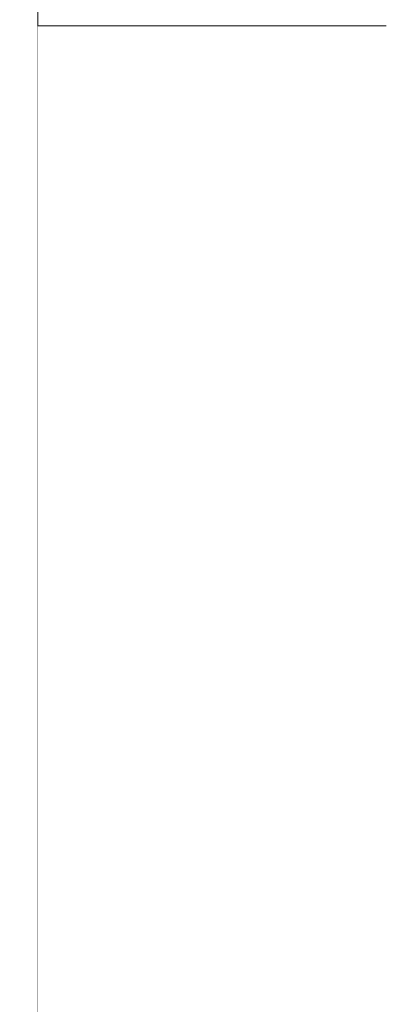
# Model space of a CAD drawing. Header units: millimetres. Extents: x 58537 to 97688, y -8921 to 14216.
# Tile 73 of 189: x 68539 to 68569, y 770 to 851. Entities that reach past the tile are written whole.
import ezdxf

# ---------------------------------------------------------------- set-up
doc = ezdxf.new("R2010")
doc.units = ezdxf.units.MM
doc.header["$MEASUREMENT"] = 0
doc.linetypes.add('Wipeout_Contour', pattern=[1000, 0, -1000])
for name, color, linetype in [('Nowe_A-Armatura', 7, 'Continuous'), ('Nowe_A-Wymiary-Zewnętrzne', 7, 'Continuous'), ('Nowe_A-Ściany-Działowe', 7, 'Continuous')]:
    doc.layers.add(name, color=color, linetype=linetype)
for name, color, linetype, lineweight in [('Nowe_A-Armatura_Nr_pióra__1', 7, 'Continuous', 13), ('Nowe_A-Wymiary-Zewnętrzne_Nr_pióra__46', 5, 'Continuous', 15), ('Nowe_A-Ściany-Działowe_Nr_pióra__47', 7, 'Continuous', 15)]:
    doc.layers.add(name, color=color, linetype=linetype, lineweight=lineweight)
doc.layers.add('Nowe_A-Wymiary-Zewnętrzne_Nr_pióra__45', color=7, linetype='Continuous', lineweight=15, true_color=0x40a5ff)
doc.layers.add('Nowe_A-Wymiary-Zewnętrzne_Nr_pióra__85', color=7, linetype='Continuous', lineweight=13, true_color=0x80c2ff)
doc.styles.add('STYL_AUTOMATYCZNY_2', font='arial.ttf')
doc.dimstyles.new('STYL_AUTOMATYCZNY__1', dxfattribs={"dimtxt": 125, "dimasz": 47.5, "dimexe": 0.18, "dimexo": 20, "dimgap": 0, "dimtad": 1, "dimdec": 1, "dimlfac": 0.1, "dimzin": 0, "dimdsep": 46, "dimtxsty": 'STYL_AUTOMATYCZNY_2', "dimblk": 'ARROWHEAD_11', "dimblk1": 'ARROWHEAD_11', "dimblk2": 'ARROWHEAD_11', "dimcen": 0.09, "dimclrd": 256, "dimclre": 256, "dimclrt": 5, "dimadec": 1, "dimazin": 0, "dimtfac": 1, "dimtdec": 4, "dimtmove": 0, "dimatfit": 3, "dimfxl": 0, "dimtolj": 1, "dimtzin": 0, "dimarcsym": 0})

# ---------------------------------------------------------------- blocks, each defined once
blk = doc.blocks.new('ElemPrzekroju_81')
at = {"layer": 'Nowe_A-Ściany-Działowe', "linetype": 'Continuous', "lineweight": 0, "true_color": 0x000000}
h = blk.add_hatch(dxfattribs=at)
h.set_pattern_fill('Tynk', color=18, style=0, pattern_type=2)
h.set_pattern_definition([(0, (0, 0), (0, 86.60254), [0, -50]), (0, (25, 43.3), (0, 86.60254), [0, -50])])
h.paths.add_polyline_path([(68540.09, 2550), (68530.09, 2550), (68530.09, -210), (68540.09, -210)])
at = {"layer": 'Nowe_A-Ściany-Działowe_Nr_pióra__47', "color": 7, "linetype": 'Continuous', "lineweight": 15}
blk.add_line((68540.09, 2540), (68540.09, 0), dxfattribs=at)
blk = doc.blocks.new('ElemPrzekroju_385')
at = {"color": 254, "linetype": 'Wipeout_Contour', "lineweight": 0, "ltscale": 205646.468731}
blk.add_wipeout([(68540.09, 845.67), (68550.09, 847.46), (68540.09, 847.46)], dxfattribs=at).dxf.layer = 'Nowe_A-Armatura'
at = {"color": 254, "linetype": 'Wipeout_Contour', "lineweight": 0, "ltscale": 205643.494927}
blk.add_wipeout([(68540.09, 756.97), (68550.09, 756.97), (68540.09, 774.24)], dxfattribs=at).dxf.layer = 'Nowe_A-Armatura'
at = {"color": 254, "linetype": 'Wipeout_Contour', "lineweight": 0, "ltscale": 205655.43359}
blk.add_wipeout([(68550.09, 847.46), (68540.09, 845.67), (68550.09, 845.67)], dxfattribs=at).dxf.layer = 'Nowe_A-Armatura'
at = {"color": 254, "linetype": 'Wipeout_Contour', "lineweight": 0, "ltscale": 205652.698417}
blk.add_wipeout([(68550.09, 774.24), (68540.09, 774.24), (68550.09, 756.97)], dxfattribs=at).dxf.layer = 'Nowe_A-Armatura'
at = {"color": 254, "linetype": 'Wipeout_Contour', "lineweight": 0, "ltscale": 205646.527724}
blk.add_wipeout([(68540.09, 847.46), (68550.09, 848.95), (68540.09, 848.95)], dxfattribs=at).dxf.layer = 'Nowe_A-Armatura'
at = {"color": 254, "linetype": 'Wipeout_Contour', "lineweight": 0, "ltscale": 205645.969656}
blk.add_wipeout([(68540.09, 827.54), (68550.09, 827.54), (68540.09, 845.67)], dxfattribs=at).dxf.layer = 'Nowe_A-Armatura'
at = {"color": 254, "linetype": 'Wipeout_Contour', "lineweight": 0, "ltscale": 205644.080929}
blk.add_wipeout([(68540.09, 774.24), (68550.09, 774.24), (68540.09, 791.78)], dxfattribs=at).dxf.layer = 'Nowe_A-Armatura'
at = {"color": 254, "linetype": 'Wipeout_Contour', "lineweight": 0, "ltscale": 205655.496225}
blk.add_wipeout([(68550.09, 848.95), (68540.09, 847.46), (68550.09, 847.46)], dxfattribs=at).dxf.layer = 'Nowe_A-Armatura'
at = {"color": 254, "linetype": 'Wipeout_Contour', "lineweight": 0, "ltscale": 205655.202453}
blk.add_wipeout([(68550.09, 845.67), (68540.09, 845.67), (68550.09, 827.54)], dxfattribs=at).dxf.layer = 'Nowe_A-Armatura'
at = {"color": 254, "linetype": 'Wipeout_Contour', "lineweight": 0, "ltscale": 205653.292116}
blk.add_wipeout([(68550.09, 791.78), (68540.09, 791.78), (68550.09, 774.24)], dxfattribs=at).dxf.layer = 'Nowe_A-Armatura'
at = {"color": 254, "linetype": 'Wipeout_Contour', "lineweight": 0, "ltscale": 205646.568476}
blk.add_wipeout([(68540.09, 848.95), (68550.09, 849.85), (68540.09, 849.85)], dxfattribs=at).dxf.layer = 'Nowe_A-Armatura'
at = {"color": 254, "linetype": 'Wipeout_Contour', "lineweight": 0, "ltscale": 205684.731482}
blk.add_wipeout([(68550.09, 845.67), (68559.74, 845.67), (68559.74, 847.47)], dxfattribs=at).dxf.layer = 'Nowe_A-Armatura'
at = {"color": 254, "linetype": 'Wipeout_Contour', "lineweight": 0, "ltscale": 205644.689188}
blk.add_wipeout([(68540.09, 809.56), (68540.09, 791.78), (68550.09, 791.78)], dxfattribs=at).dxf.layer = 'Nowe_A-Armatura'
at = {"color": 254, "linetype": 'Wipeout_Contour', "lineweight": 0, "ltscale": 205681.792538}
blk.add_wipeout([(68550.09, 756.97), (68559.74, 756.97), (68559.74, 774.24)], dxfattribs=at).dxf.layer = 'Nowe_A-Armatura'
at = {"color": 254, "linetype": 'Wipeout_Contour', "lineweight": 0, "ltscale": 205655.544243}
blk.add_wipeout([(68550.09, 849.85), (68540.09, 848.95), (68550.09, 848.95)], dxfattribs=at).dxf.layer = 'Nowe_A-Armatura'
at = {"color": 254, "linetype": 'Wipeout_Contour', "lineweight": 0, "ltscale": 205676.116523}
blk.add_wipeout([(68550.09, 845.67), (68559.74, 847.47), (68550.09, 847.46)], dxfattribs=at).dxf.layer = 'Nowe_A-Armatura'
at = {"color": 254, "linetype": 'Wipeout_Contour', "lineweight": 0, "ltscale": 205653.907927}
blk.add_wipeout([(68540.09, 809.56), (68550.09, 791.78), (68550.09, 809.56)], dxfattribs=at).dxf.layer = 'Nowe_A-Armatura'
at = {"color": 254, "linetype": 'Wipeout_Contour', "lineweight": 0, "ltscale": 205673.3471}
blk.add_wipeout([(68550.09, 756.97), (68559.74, 774.24), (68550.09, 774.24)], dxfattribs=at).dxf.layer = 'Nowe_A-Armatura'
at = {"color": 254, "linetype": 'Wipeout_Contour', "lineweight": 0, "ltscale": 205646.583355}
blk.add_wipeout([(68540.09, 849.85), (68550.09, 850), (68540.09, 850)], dxfattribs=at).dxf.layer = 'Nowe_A-Armatura'
at = {"color": 254, "linetype": 'Wipeout_Contour', "lineweight": 0, "ltscale": 205684.794192}
blk.add_wipeout([(68550.09, 847.46), (68559.74, 847.47), (68559.74, 848.95)], dxfattribs=at).dxf.layer = 'Nowe_A-Armatura'
at = {"color": 254, "linetype": 'Wipeout_Contour', "lineweight": 0, "ltscale": 205684.266804}
blk.add_wipeout([(68550.09, 827.54), (68559.74, 827.54), (68559.74, 845.67)], dxfattribs=at).dxf.layer = 'Nowe_A-Armatura'
at = {"color": 254, "linetype": 'Wipeout_Contour', "lineweight": 0, "ltscale": 205682.378431}
blk.add_wipeout([(68550.09, 774.24), (68559.74, 774.24), (68559.74, 791.78)], dxfattribs=at).dxf.layer = 'Nowe_A-Armatura'
at = {"color": 254, "linetype": 'Wipeout_Contour', "lineweight": 0, "ltscale": 205655.568405}
blk.add_wipeout([(68550.09, 850), (68540.09, 849.85), (68550.09, 849.85)], dxfattribs=at).dxf.layer = 'Nowe_A-Armatura'
at = {"color": 254, "linetype": 'Wipeout_Contour', "lineweight": 0, "ltscale": 205676.175452}
blk.add_wipeout([(68550.09, 847.46), (68559.74, 848.95), (68550.09, 848.95)], dxfattribs=at).dxf.layer = 'Nowe_A-Armatura'
at = {"color": 254, "linetype": 'Wipeout_Contour', "lineweight": 0, "ltscale": 205675.850882}
blk.add_wipeout([(68550.09, 827.54), (68559.74, 845.67), (68550.09, 845.67)], dxfattribs=at).dxf.layer = 'Nowe_A-Armatura'
at = {"color": 254, "linetype": 'Wipeout_Contour', "lineweight": 0, "ltscale": 205673.940739}
blk.add_wipeout([(68550.09, 774.24), (68559.74, 791.78), (68550.09, 791.78)], dxfattribs=at).dxf.layer = 'Nowe_A-Armatura'
at = {"color": 254, "linetype": 'Wipeout_Contour', "lineweight": 0, "ltscale": 205684.841996}
blk.add_wipeout([(68550.09, 848.95), (68559.74, 848.95), (68559.74, 849.85)], dxfattribs=at).dxf.layer = 'Nowe_A-Armatura'
at = {"color": 254, "linetype": 'Wipeout_Contour', "lineweight": 0, "ltscale": 205645.319115}
blk.add_wipeout([(68540.09, 809.56), (68550.09, 809.56), (68540.09, 827.54)], dxfattribs=at).dxf.layer = 'Nowe_A-Armatura'
at = {"color": 254, "linetype": 'Wipeout_Contour', "lineweight": 0, "ltscale": 205709.000856}
blk.add_wipeout([(68559.74, 756.97), (68568.52, 756.97), (68568.52, 774.24)], dxfattribs=at).dxf.layer = 'Nowe_A-Armatura'
at = {"color": 254, "linetype": 'Wipeout_Contour', "lineweight": 0, "ltscale": 205676.216199}
blk.add_wipeout([(68550.09, 848.95), (68559.74, 849.85), (68550.09, 849.85)], dxfattribs=at).dxf.layer = 'Nowe_A-Armatura'
at = {"color": 254, "linetype": 'Wipeout_Contour', "lineweight": 0, "ltscale": 205654.545112}
blk.add_wipeout([(68550.09, 827.54), (68540.09, 827.54), (68550.09, 809.56)], dxfattribs=at).dxf.layer = 'Nowe_A-Armatura'
at = {"color": 254, "linetype": 'Wipeout_Contour', "lineweight": 0, "ltscale": 205701.425336}
blk.add_wipeout([(68568.52, 774.24), (68559.74, 774.24), (68559.74, 756.97)], dxfattribs=at).dxf.layer = 'Nowe_A-Armatura'
at = {"color": 254, "linetype": 'Wipeout_Contour', "lineweight": 0, "ltscale": 205684.866154}
blk.add_wipeout([(68550.09, 849.85), (68559.74, 849.85), (68559.74, 850)], dxfattribs=at).dxf.layer = 'Nowe_A-Armatura'
at = {"color": 254, "linetype": 'Wipeout_Contour', "lineweight": 0, "ltscale": 205682.986576}
blk.add_wipeout([(68559.74, 809.56), (68550.09, 791.78), (68559.74, 791.78)], dxfattribs=at).dxf.layer = 'Nowe_A-Armatura'
at = {"color": 254, "linetype": 'Wipeout_Contour', "lineweight": 0, "ltscale": 205676.231075}
blk.add_wipeout([(68550.09, 849.85), (68559.74, 850), (68550.09, 850)], dxfattribs=at).dxf.layer = 'Nowe_A-Armatura'
at = {"color": 254, "linetype": 'Wipeout_Contour', "lineweight": 0, "ltscale": 205674.556488}
blk.add_wipeout([(68559.74, 809.56), (68550.09, 809.56), (68550.09, 791.78)], dxfattribs=at).dxf.layer = 'Nowe_A-Armatura'
at = {"layer": 'Nowe_A-Armatura_Nr_pióra__1', "color": 7, "linetype": 'Continuous', "lineweight": 13}
blk.add_line((68540.09, 850), (68550.09, 850), dxfattribs=at)
at = {"color": 254, "linetype": 'Wipeout_Contour', "lineweight": 0, "ltscale": 205712.074065}
blk.add_wipeout([(68559.74, 849.85), (68568.52, 849.85), (68568.52, 850)], dxfattribs=at).dxf.layer = 'Nowe_A-Armatura'
at = {"color": 254, "linetype": 'Wipeout_Contour', "lineweight": 0, "ltscale": 205683.616384}
blk.add_wipeout([(68550.09, 809.56), (68559.74, 809.56), (68559.74, 827.54)], dxfattribs=at).dxf.layer = 'Nowe_A-Armatura'
at = {"color": 254, "linetype": 'Wipeout_Contour', "lineweight": 0, "ltscale": 205709.586671}
blk.add_wipeout([(68559.74, 774.24), (68568.52, 774.24), (68568.52, 791.78)], dxfattribs=at).dxf.layer = 'Nowe_A-Armatura'
at = {"color": 254, "linetype": 'Wipeout_Contour', "lineweight": 0, "ltscale": 205704.308917}
blk.add_wipeout([(68568.52, 850), (68559.74, 850), (68559.74, 849.85)], dxfattribs=at).dxf.layer = 'Nowe_A-Armatura'
at = {"color": 254, "linetype": 'Wipeout_Contour', "lineweight": 0, "ltscale": 205675.193607}
blk.add_wipeout([(68550.09, 809.56), (68559.74, 827.54), (68550.09, 827.54)], dxfattribs=at).dxf.layer = 'Nowe_A-Armatura'
at = {"color": 254, "linetype": 'Wipeout_Contour', "lineweight": 0, "ltscale": 205702.018894}
blk.add_wipeout([(68559.74, 791.78), (68559.74, 774.24), (68568.52, 791.78)], dxfattribs=at).dxf.layer = 'Nowe_A-Armatura'
at = {"color": 254, "linetype": 'Wipeout_Contour', "lineweight": 0, "ltscale": 205710.194736}
blk.add_wipeout([(68568.52, 809.56), (68559.74, 791.78), (68568.52, 791.78)], dxfattribs=at).dxf.layer = 'Nowe_A-Armatura'
at = {"color": 254, "linetype": 'Wipeout_Contour', "lineweight": 0, "ltscale": 205702.634558}
blk.add_wipeout([(68559.74, 809.56), (68559.74, 791.78), (68568.52, 809.56)], dxfattribs=at).dxf.layer = 'Nowe_A-Armatura'
at = {"color": 254, "linetype": 'Wipeout_Contour', "lineweight": 0, "ltscale": 205710.824461}
blk.add_wipeout([(68559.74, 809.56), (68568.52, 809.56), (68568.52, 827.54)], dxfattribs=at).dxf.layer = 'Nowe_A-Armatura'
at = {"color": 254, "linetype": 'Wipeout_Contour', "lineweight": 0, "ltscale": 205703.271591}
blk.add_wipeout([(68568.52, 827.54), (68559.74, 827.54), (68559.74, 809.56)], dxfattribs=at).dxf.layer = 'Nowe_A-Armatura'
at = {"color": 254, "linetype": 'Wipeout_Contour', "lineweight": 0, "ltscale": 205711.474794}
blk.add_wipeout([(68559.74, 827.54), (68568.52, 827.54), (68568.52, 845.67)], dxfattribs=at).dxf.layer = 'Nowe_A-Armatura'
at = {"color": 254, "linetype": 'Wipeout_Contour', "lineweight": 0, "ltscale": 205703.928776}
blk.add_wipeout([(68568.52, 845.67), (68559.74, 845.67), (68559.74, 827.54)], dxfattribs=at).dxf.layer = 'Nowe_A-Armatura'
at = {"color": 254, "linetype": 'Wipeout_Contour', "lineweight": 0, "ltscale": 205711.93941}
blk.add_wipeout([(68559.74, 845.67), (68568.52, 845.67), (68568.52, 847.47)], dxfattribs=at).dxf.layer = 'Nowe_A-Armatura'
at = {"color": 254, "linetype": 'Wipeout_Contour', "lineweight": 0, "ltscale": 205704.194572}
blk.add_wipeout([(68568.52, 847.47), (68559.74, 847.47), (68559.74, 845.67)], dxfattribs=at).dxf.layer = 'Nowe_A-Armatura'
at = {"color": 254, "linetype": 'Wipeout_Contour', "lineweight": 0, "ltscale": 205712.002152}
blk.add_wipeout([(68559.74, 847.47), (68568.52, 847.47), (68568.52, 848.95)], dxfattribs=at).dxf.layer = 'Nowe_A-Armatura'
at = {"color": 254, "linetype": 'Wipeout_Contour', "lineweight": 0, "ltscale": 205704.253425}
blk.add_wipeout([(68568.52, 848.95), (68559.74, 848.95), (68559.74, 847.47)], dxfattribs=at).dxf.layer = 'Nowe_A-Armatura'
at = {"color": 254, "linetype": 'Wipeout_Contour', "lineweight": 0, "ltscale": 205712.049909}
blk.add_wipeout([(68559.74, 848.95), (68568.52, 848.95), (68568.52, 849.85)], dxfattribs=at).dxf.layer = 'Nowe_A-Armatura'
at = {"color": 254, "linetype": 'Wipeout_Contour', "lineweight": 0, "ltscale": 205704.294042}
blk.add_wipeout([(68568.52, 849.85), (68559.74, 849.85), (68559.74, 848.95)], dxfattribs=at).dxf.layer = 'Nowe_A-Armatura'
at = {"layer": 'Nowe_A-Armatura_Nr_pióra__1', "color": 7, "linetype": 'Continuous', "lineweight": 13}
for p, q in [((68559.74, 850), (68550.09, 850)), ((68568.52, 850), (68559.74, 850))]:
    blk.add_line(p, q, dxfattribs=at)
blk = doc.blocks.new('*D1013')
at = {"layer": 'Nowe_A-Wymiary-Zewnętrzne_Nr_pióra__45', "linetype": 'Continuous', "lineweight": 15, "true_color": 0x40a5ff}
for points in [[(93173.538, 2200), (93174.489, 2195.216), (93177.199, 2191.161), (93181.254, 2188.452), (93186.038, 2187.5), (93190.822, 2188.452), (93194.877, 2191.161), (93197.586, 2195.216), (93198.538, 2200), (93197.586, 2204.784), (93194.877, 2208.839), (93190.822, 2211.548), (93186.038, 2212.5), (93181.254, 2211.548), (93177.199, 2208.839), (93174.489, 2204.784)], [(93173.538, 0), (93174.489, -4.784), (93177.199, -8.839), (93181.254, -11.548), (93186.038, -12.5), (93190.822, -11.548), (93194.877, -8.839), (93197.586, -4.784), (93198.538, 0), (93197.586, 4.784), (93194.877, 8.839), (93190.822, 11.548), (93186.038, 12.5), (93181.254, 11.548), (93177.199, 8.839), (93174.489, 4.784)]]:
    blk.add_hatch(color=161, dxfattribs=at).paths.add_polyline_path(points)
at = {"layer": 'Nowe_A-Wymiary-Zewnętrzne_Nr_pióra__45', "color": 161, "linetype": 'Continuous', "lineweight": 15, "true_color": 0x40a5ff}
for centre in [(93186.038, 2200), (93186.038, 0)]:
    blk.add_circle(centre, 12.5, dxfattribs=at)
at = {"layer": 'Nowe_A-Wymiary-Zewnętrzne_Nr_pióra__85', "color": 151, "linetype": 'Continuous', "lineweight": 13, "true_color": 0x80c2ff}
for p, q in [((93173.538, 2200), (93139.163, 2200)), ((93232.913, 2200), (93198.538, 2200)), ((93186.038, 12.5), (93186.038, 2187.5)), ((93173.538, 0), (93139.163, 0)), ((93232.913, 0), (93198.538, 0))]:
    blk.add_line(p, q, dxfattribs=at)
at = {"layer": 'Nowe_A-Wymiary-Zewnętrzne_Nr_pióra__46', "color": 5, "lineweight": 15, "char_height": 125, "attachment_point": 7, "rotation": 90, "style": 'STYL_AUTOMATYCZNY_2'}
for s, insert in [('\\A1;{\\pql;\\fArial|b0|i0|c238|p0;\\W1.000000;220,0}', (93161.038, 1052.33)), ('\\A1;{\\pql;\\fArial|b0|i0|c238|p0;\\W1.000000;14,0}', (93161.038, 12.5))]:
    blk.add_mtext(s, dxfattribs=dict(at, insert=insert))
blk = doc.blocks.new('ARROWHEAD_11')
at = {"color": 0, "linetype": 'Continuous', "lineweight": 0}
blk.add_line((0, 0), (-1, 0), dxfattribs=at)
at = {"color": 0, "linetype": 'Continuous', "lineweight": 0, "const_width": 0.25, "flags": 128}
blk.add_lwpolyline([(-0.125, 0, 1), (0.125, 0, 1)], format="xyb", close=True, dxfattribs=at)
blk = doc.blocks.new('*D1027')
at = {"layer": 'Nowe_A-Wymiary-Zewnętrzne_Nr_pióra__45', "linetype": 'Continuous', "lineweight": 15, "true_color": 0x40a5ff}
for points in [[(93506.731, 12845.374), (93507.682, 12840.591), (93510.392, 12836.535), (93514.447, 12833.826), (93519.231, 12832.874), (93524.014, 12833.826), (93528.07, 12836.535), (93530.779, 12840.591), (93531.731, 12845.374), (93530.779, 12850.158), (93528.07, 12854.213), (93524.014, 12856.923), (93519.231, 12857.874), (93514.447, 12856.923), (93510.392, 12854.213), (93507.682, 12850.158)], [(93506.731, -450), (93507.682, -454.784), (93510.392, -458.839), (93514.447, -461.548), (93519.231, -462.5), (93524.014, -461.548), (93528.07, -458.839), (93530.779, -454.784), (93531.731, -450), (93530.779, -445.216), (93528.07, -441.161), (93524.014, -438.452), (93519.231, -437.5), (93514.447, -438.452), (93510.392, -441.161), (93507.682, -445.216)]]:
    blk.add_hatch(color=161, dxfattribs=at).paths.add_polyline_path(points)
at = {"layer": 'Nowe_A-Wymiary-Zewnętrzne_Nr_pióra__45', "color": 161, "linetype": 'Continuous', "lineweight": 15, "true_color": 0x40a5ff}
for centre in [(93519.231, 12845.374), (93519.231, -450)]:
    blk.add_circle(centre, 12.5, dxfattribs=at)
at = {"layer": 'Nowe_A-Wymiary-Zewnętrzne_Nr_pióra__85', "color": 151, "linetype": 'Continuous', "lineweight": 13, "true_color": 0x80c2ff}
for p, q in [((93519.231, 12857.874), (93519.231, 12870.374)), ((93506.731, 12845.374), (93472.356, 12845.374)), ((93566.106, 12845.374), (93531.731, 12845.374)), ((93519.231, -437.5), (93519.231, 12832.874)), ((93506.731, -450), (93472.356, -450)), ((93566.106, -450), (93531.731, -450)), ((93519.231, -475), (93519.231, -462.5))]:
    blk.add_line(p, q, dxfattribs=at)
at = {"layer": 'Nowe_A-Wymiary-Zewnętrzne_Nr_pióra__46', "color": 5, "lineweight": 15, "insert": (93494.231, 5911.708), "char_height": 125, "attachment_point": 7, "rotation": 90, "style": 'STYL_AUTOMATYCZNY_2'}
blk.add_mtext('\\A1;{\\pql;\\fArial|b0|i0|c238|p0;\\W1.000000;1\xa0329,5}', dxfattribs=at)
blk = doc.blocks.new('*D1032')
at = {"layer": 'Nowe_A-Wymiary-Zewnętrzne_Nr_pióra__45', "linetype": 'Continuous', "lineweight": 15, "true_color": 0x40a5ff}
for points in [[(90228.509, 2200), (90229.46, 2195.216), (90232.17, 2191.161), (90236.225, 2188.452), (90241.009, 2187.5), (90245.792, 2188.452), (90249.848, 2191.161), (90252.557, 2195.216), (90253.509, 2200), (90252.557, 2204.784), (90249.848, 2208.839), (90245.792, 2211.548), (90241.009, 2212.5), (90236.225, 2211.548), (90232.17, 2208.839), (90229.46, 2204.784)], [(90228.509, 0), (90229.46, -4.784), (90232.17, -8.839), (90236.225, -11.548), (90241.009, -12.5), (90245.792, -11.548), (90249.848, -8.839), (90252.557, -4.784), (90253.509, 0), (90252.557, 4.784), (90249.848, 8.839), (90245.792, 11.548), (90241.009, 12.5), (90236.225, 11.548), (90232.17, 8.839), (90229.46, 4.784)]]:
    blk.add_hatch(color=161, dxfattribs=at).paths.add_polyline_path(points)
at = {"layer": 'Nowe_A-Wymiary-Zewnętrzne_Nr_pióra__45', "color": 161, "linetype": 'Continuous', "lineweight": 15, "true_color": 0x40a5ff}
for centre in [(90241.009, 2200), (90241.009, 0)]:
    blk.add_circle(centre, 12.5, dxfattribs=at)
at = {"layer": 'Nowe_A-Wymiary-Zewnętrzne_Nr_pióra__85', "color": 151, "linetype": 'Continuous', "lineweight": 13, "true_color": 0x80c2ff}
for p, q in [((90228.509, 2200), (90194.134, 2200)), ((90287.884, 2200), (90253.509, 2200)), ((90241.009, 12.5), (90241.009, 2187.5)), ((90228.509, 0), (90194.134, 0)), ((90287.884, 0), (90253.509, 0))]:
    blk.add_line(p, q, dxfattribs=at)
at = {"layer": 'Nowe_A-Wymiary-Zewnętrzne_Nr_pióra__46', "color": 5, "lineweight": 15, "char_height": 125, "attachment_point": 7, "rotation": 90, "style": 'STYL_AUTOMATYCZNY_2'}
for s, insert in [('\\A1;{\\pql;\\fArial|b0|i0|c238|p0;\\W1.000000;34,0}', (90216.009, 1853.85)), ('\\A1;{\\pql;\\fArial|b0|i0|c238|p0;\\W1.000000;220,0}', (90216.009, 718.68))]:
    blk.add_mtext(s, dxfattribs=dict(at, insert=insert))
blk = doc.blocks.new('*D1049')
at = {"layer": 'Nowe_A-Wymiary-Zewnętrzne_Nr_pióra__45', "linetype": 'Continuous', "lineweight": 15, "true_color": 0x40a5ff}
for points in [[(77300.152, 1370), (77301.104, 1365.216), (77303.813, 1361.161), (77307.869, 1358.452), (77312.652, 1357.5), (77317.436, 1358.452), (77321.491, 1361.161), (77324.201, 1365.216), (77325.152, 1370), (77324.201, 1374.784), (77321.491, 1378.839), (77317.436, 1381.548), (77312.652, 1382.5), (77307.869, 1381.548), (77303.813, 1378.839), (77301.104, 1374.784)], [(77300.152, 0), (77301.104, -4.784), (77303.813, -8.839), (77307.869, -11.548), (77312.652, -12.5), (77317.436, -11.548), (77321.491, -8.839), (77324.201, -4.784), (77325.152, 0), (77324.201, 4.784), (77321.491, 8.839), (77317.436, 11.548), (77312.652, 12.5), (77307.869, 11.548), (77303.813, 8.839), (77301.104, 4.784)]]:
    blk.add_hatch(color=161, dxfattribs=at).paths.add_polyline_path(points)
at = {"layer": 'Nowe_A-Wymiary-Zewnętrzne_Nr_pióra__45', "color": 161, "linetype": 'Continuous', "lineweight": 15, "true_color": 0x40a5ff}
for centre in [(77312.652, 1370), (77312.652, 0)]:
    blk.add_circle(centre, 12.5, dxfattribs=at)
at = {"layer": 'Nowe_A-Wymiary-Zewnętrzne_Nr_pióra__85', "color": 151, "linetype": 'Continuous', "lineweight": 13, "true_color": 0x80c2ff}
for p, q in [((77300.152, 1370), (77265.777, 1370)), ((77359.527, 1370), (77325.152, 1370)), ((77312.652, 12.5), (77312.652, 1357.5)), ((77300.152, 0), (77265.777, 0)), ((77359.527, 0), (77325.152, 0))]:
    blk.add_line(p, q, dxfattribs=at)
at = {"layer": 'Nowe_A-Wymiary-Zewnętrzne_Nr_pióra__46', "color": 5, "lineweight": 15, "char_height": 125, "attachment_point": 7, "rotation": 90, "style": 'STYL_AUTOMATYCZNY_2'}
for s, insert in [('\\A1;{\\pql;\\fArial|b0|i0|c238|p0;\\W1.000000;16,0}', (77287.652, 1023.85)), ('\\A1;{\\pql;\\fArial|b0|i0|c238|p0;\\W1.000000;137,0}', (77287.652, 303.68))]:
    blk.add_mtext(s, dxfattribs=dict(at, insert=insert))

msp = doc.modelspace()

# ---------------------------------------------------------------- block references
at = {"layer": 'Nowe_A-Ściany-Działowe', "lineweight": 0}
msp.add_blockref('ElemPrzekroju_81', (0, 0), dxfattribs=at)

# ---------------------------------------------------------------- next in the draw order: block references
at = {"layer": 'Nowe_A-Armatura', "lineweight": 0}
msp.add_blockref('ElemPrzekroju_385', (0, 0), dxfattribs=at)

# ---------------------------------------------------------------- next in the draw order: dimensions: what is measured, and where the dimension line sits
at = {"layer": 'Nowe_A-Wymiary-Zewnętrzne', "color": 151, "linetype": 'Continuous', "lineweight": 13, "true_color": 0x80c2ff}
for base, p1, p2, picture, middle in [((93519.231, 12845.374), (63041.84, -450), (64717.212, 12845.374), '*D1027', (93431.731, 6192.829)), ((93186.038, 2200), (58537.267, 0), (64770.072, 2200), '*D1013', (93098.538, 1261.717)), ((90241.009, 2200), (58537.267, 0), (65240.072, 2200), '*D1032', (90153.509, 928.067)), ((77312.652, 1370), (58537.267, 0), (77870.072, 1370), '*D1049', (77225.152, 513.067))]:
    dim = msp.add_linear_dim(base=base, p1=p1, p2=p2, angle=90, dimstyle='STYL_AUTOMATYCZNY__1', dxfattribs=at)
    dim.commit()
    dim.dimension.update_dxf_attribs({"geometry": picture, "text_midpoint": middle, "dimtype": 160, "text_rotation": 90})

doc.saveas('drawing.dxf')
